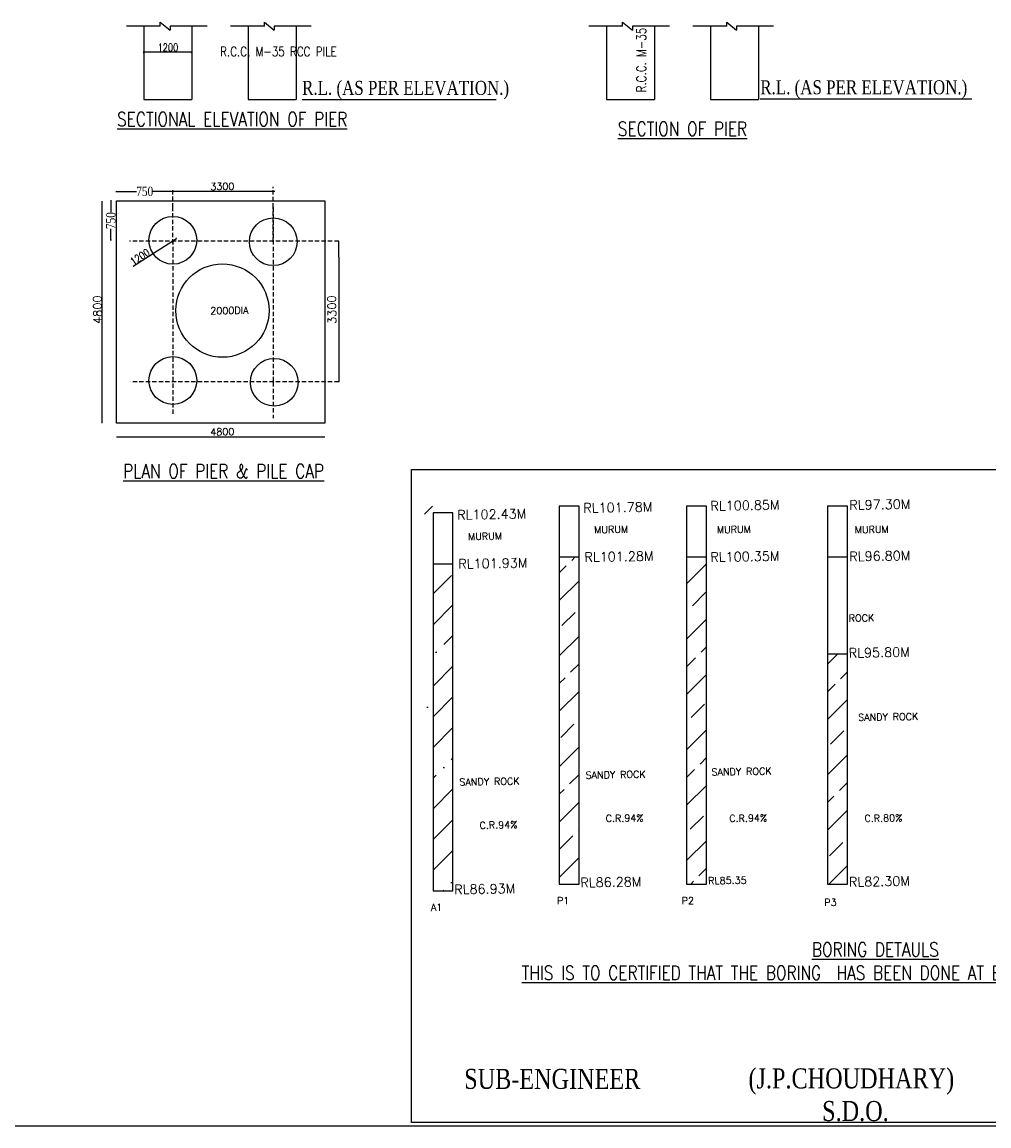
# Model space of a CAD drawing. Header units: metres. Extents: x -1840 to 884, y 14 to 537.
# Tile 5 of 10: x 572 to 714, y 164 to 326. Entities that reach past the tile are written whole.
import ezdxf

# ---------------------------------------------------------------- set-up
doc = ezdxf.new("R2010")
doc.units = ezdxf.units.M
doc.header["$LTSCALE"] = 0.1
doc.header["$PDMODE"] = 34
doc.header["$PDSIZE"] = 0.25
doc.linetypes.add('HIDDEN', pattern=[9.525, 6.35, -3.175])
doc.layers.add('TEXT', color=7, linetype='Continuous')
doc.styles.add('ROMANS', font='romans.shx', dxfattribs={"width": 0.8})
doc.styles.get("Standard").update_dxf_attribs({"font": 'times.ttf', "width": 0.8, "height": 0.6})
doc.styles.add('tEXT', font='romans.shx')
doc.dimstyles.new('1-100', dxfattribs={"dimscale": 0.8, "dimtxt": 0.2, "dimasz": 0.15, "dimexe": 0.05, "dimexo": 0.2, "dimgap": 0.1, "dimtad": 1, "dimdec": 0, "dimlfac": 1000, "dimzin": 1, "dimdsep": 46, "dimtxsty": 'ROMANS', "dimblk": 'OBLIQUE', "dimcen": 0.2, "dimadec": 0, "dimazin": 0, "dimtfac": 1, "dimtdec": 0, "dimtmove": 0, "dimatfit": 3, "dimldrblk": 'OPEN30', "dimfxl": 1, "dimarcsym": 0})
doc.dimstyles.new('Copy of A 1-100 MM', dxfattribs={"dimscale": 0.5, "dimtxt": 0.535, "dimasz": 0.2, "dimexe": 0.0125, "dimexo": 0.0625, "dimgap": 0.1, "dimtad": 0, "dimdec": 0, "dimlfac": 1000, "dimdsep": 46, "dimtxsty": 'Standard', "dimblk": 'OBLIQUE', "dimcen": 0.2, "dimadec": 0, "dimazin": 0, "dimtfac": 1, "dimtdec": 0, "dimtmove": 0, "dimatfit": 3, "dimldrblk": 'OPEN90', "dimfxl": 0.25, "dimfxlon": 1, "dimarcsym": 0})
pattern_1 = [(37.5, (505.44, 208.72), (-3.664, 112.08), [0, -88.414, 0, -98.885, 0, -94.522]), (7.5, (505.44, 208.72), (102.94, 164.16), [0, -47.697, 0, -79.69, 0, -30.538]), (327.5, (433.9, 208.72), (181.14, 0.33), [0, -29.084, 0, -104.701, 0, -136.693]), (317.5, (433.9, 208.72), (174.86, 51.05), [0, -14.542, 0, -68.638, 0, -78.526])]

# ---------------------------------------------------------------- blocks, each defined once
blk = doc.blocks.new('_Oblique')
at = {"color": 0, "linetype": 'ByBlock', "lineweight": -2}
blk.add_line((-0.5, -0.5), (0.5, 0.5), dxfattribs=at)
blk = doc.blocks.new('*D65')
at = {"color": 0, "lineweight": -2, "ltscale": 0.2, "transparency": 16777216}
blk.add_line((588.77, 289.96), (595.09, 294.02), dxfattribs=at)
at = {"layer": 'Defpoints', "color": 0, "ltscale": 0.2, "transparency": 16777216}
for p in [(595.09, 294.02), (589.17, 290.21)]:
    blk.add_point(p, dxfattribs=at)
at = {"color": 0, "lineweight": -2, "ltscale": 0.2, "transparency": 16777216, "xscale": 0.12, "yscale": 0.12, "zscale": 0.12, "rotation": 32.73673254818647}
blk.add_blockref('_Oblique', (595.09, 294.02), dxfattribs=at)
at = {"color": 0, "ltscale": 0.2, "transparency": 16777216, "insert": (589.75, 291.33), "char_height": 0.52, "attachment_point": 5, "rotation": 32.7367, "style": 'ROMANS'}
blk.add_mtext('{\\H2.1138x;1200}', dxfattribs=at)
blk = doc.blocks.new('_Open30')
at = {"color": 0, "linetype": 'ByBlock', "lineweight": -2}
for p, q in [((-1, 0.3), (0, 0)), ((0, 0), (-1, -0.3)), ((0, 0), (-1, 0))]:
    blk.add_line(p, q, dxfattribs=at)
blk = doc.blocks.new('*D67')
at = {"color": 0, "lineweight": -2, "transparency": 16777216}
for p, q in [((590.33, 321.16), (590.33, 321.4)), ((597.37, 321.16), (597.37, 321.4)), ((590.45, 321.36), (597.25, 321.36))]:
    blk.add_line(p, q, dxfattribs=at)
at = {"color": 0, "transparency": 16777216}
for points in [[(590.45, 321.38), (590.45, 321.34), (590.33, 321.36)], [(597.25, 321.38), (597.25, 321.34), (597.37, 321.36)]]:
    blk.add_solid(points, dxfattribs=at)
at = {"layer": 'Defpoints', "color": 0, "transparency": 16777216}
for p in [(597.37, 321.36), (590.33, 319.62), (597.37, 319.62)]:
    blk.add_point(p, dxfattribs=at)
at = {"color": 0, "transparency": 16777216, "insert": (593.85, 321.99), "char_height": 0.36, "attachment_point": 5, "style": 'ROMANS'}
blk.add_mtext('{\\H3.0533x;1200}', dxfattribs=at)
blk = doc.blocks.new('*D137')
at = {"color": 0, "linetype": 'ByBlock', "lineweight": -2, "transparency": 16777216}
for p, q in [((586.32, 300.8), (586.32, 300.93)), ((586.32, 300.92), (589.24, 300.92)), ((594.58, 300.92), (591.66, 300.92)), ((594.58, 300.8), (594.58, 300.93))]:
    blk.add_line(p, q, dxfattribs=at)
at = {"layer": 'Defpoints', "color": 0, "linetype": 'ByBlock', "transparency": 16777216}
for p in [(594.58, 300.92), (586.32, 299.41), (594.58, 299.53)]:
    blk.add_point(p, dxfattribs=at)
at = {"color": 0, "linetype": 'ByBlock', "lineweight": -2, "transparency": 16777216, "xscale": 0.1, "yscale": 0.1, "zscale": 0.1, "rotation": 180}
blk.add_blockref('_Oblique', (586.32, 300.92), dxfattribs=at)
at = {"color": 0, "linetype": 'ByBlock', "lineweight": -2, "transparency": 16777216, "xscale": 0.1, "yscale": 0.1, "zscale": 0.1}
blk.add_blockref('_Oblique', (594.58, 300.92), dxfattribs=at)
at = {"color": 0, "linetype": 'ByBlock', "transparency": 16777216, "insert": (590.45, 300.92), "char_height": 0.6, "attachment_point": 5}
blk.add_mtext('{\\fTimes New Roman Baltic|b0|i0|c186|p18;\\H2.29x;750}', dxfattribs=at)
blk = doc.blocks.new('_Open90')
at = {"color": 0, "linetype": 'ByBlock', "lineweight": -2}
for p, q in [((0, 0), (-1, 0)), ((-0.5, 0.5), (0, 0)), ((0, 0), (-0.5, -0.5))]:
    blk.add_line(p, q, dxfattribs=at)
blk = doc.blocks.new('*D138')
at = {"color": 0, "linetype": 'ByBlock', "lineweight": -2, "transparency": 16777216}
for p, q in [((585.61, 299.53), (585.48, 299.53)), ((585.48, 299.53), (585.48, 297.86)), ((585.48, 293.77), (585.48, 295.44)), ((585.61, 293.77), (585.48, 293.77))]:
    blk.add_line(p, q, dxfattribs=at)
at = {"layer": 'Defpoints', "color": 0, "linetype": 'ByBlock', "transparency": 16777216}
for p in [(594.57, 299.53), (585.48, 293.77), (594.57, 293.77)]:
    blk.add_point(p, dxfattribs=at)
at = {"color": 0, "linetype": 'ByBlock', "lineweight": -2, "transparency": 16777216, "xscale": 0.1, "yscale": 0.1, "zscale": 0.1}
for p, rotation in [((585.48, 299.53), 90), ((585.48, 293.77), 270)]:
    blk.add_blockref('_Oblique', p, dxfattribs=dict(at, rotation=rotation))
at = {"color": 0, "linetype": 'ByBlock', "transparency": 16777216, "insert": (585.48, 296.65), "char_height": 0.6, "attachment_point": 5, "rotation": 90}
blk.add_mtext('{\\fTimes New Roman Baltic|b0|i0|c186|p18;\\H2.29x;750}', dxfattribs=at)

msp = doc.modelspace()

# ---------------------------------------------------------------- hatches: boundary and pattern name
at = {"transparency": 33554539}
h = msp.add_hatch(dxfattribs=at)
h.set_pattern_fill('GOST_GROUND', color=0, scale=1.67174)
h.set_pattern_definition([(45, (505.444, 208.72), (23.642, 0), [33.435]), (45, (510.46, 208.72), (23.642, 0), [33.435]), (45, (515.475, 208.72), (23.642, 0), [33.435])])
h.paths.add_polyline_path([(634.301, 254.8733), (631.3959, 254.8733), (631.3959, 247.4456), (634.301, 247.4456)])
h = msp.add_hatch()
h.set_pattern_fill('AR-SAND', color=0, scale=2.290055)
h.set_pattern_definition(pattern_1)
h.paths.add_polyline_path([(634.301, 247.4456), (631.3959, 247.4456), (631.3959, 199.5748), (634.301, 199.5748)])
h = msp.add_hatch()
h.set_pattern_fill('AR-SAND', color=0, scale=2.290055)
h.set_pattern_definition(pattern_1)
h.paths.add_polyline_path([(634.301, 247.4456), (631.3959, 247.4456), (631.3959, 199.5748), (634.301, 199.5748)])
at = {"linetype": 'ByBlock', "transparency": 33554539}
h = msp.add_hatch(dxfattribs=at)
h.set_pattern_fill('JIS_STN_2.5', color=0, scale=2.290055)
h.set_pattern_definition([(45, (505.444, 208.72), (-4.04828, 4.04828), []), (45, (509.486, 208.72), (-4.04828, 4.04828), [2.74807, -1.14503])])
h.paths.add_polyline_path([(654.0249, 247.4456), (651.1199, 247.4456), (651.1199, 199.5748), (654.0249, 199.5748)])
h.paths.add_polyline_path([(672.6786, 247.4456), (669.7735, 247.4456), (669.7735, 199.5748), (672.6786, 199.5748)])
h.paths.add_polyline_path([(693.32, 233.275), (690.4149, 233.275), (690.4149, 199.5748), (693.32, 199.5748)])
h.paths.add_polyline_path([(728.9454, 233.275), (726.0403, 233.275), (726.0403, 199.5748), (728.9454, 199.5748)])
h.paths.add_polyline_path([(750.0764, 240.2172), (747.1714, 240.2172), (747.1714, 199.5748), (750.0764, 199.5748)])
at = {"linetype": 'ByBlock', "transparency": 33554613}
h = msp.add_hatch(dxfattribs=at)
h.set_pattern_fill('ANSI35', color=0)
h.paths.add_polyline_path([(635.563, 246.4447), (632.658, 246.4447), (632.658, 198.5739), (635.563, 198.5739)])

# ---------------------------------------------------------------- linework, layer by layer
at = {"ltscale": 0.2}
for p, q in [((592.7181, 325.1045), (587.7692, 325.1045)), ((590.3343, 325.1045), (590.3343, 321.3599)), ((590.3343, 324.8688), (590.3343, 314.3748)), ((592.7181, 325.1045), (592.7181, 325.6908)), ((592.7181, 325.6908), (594.1531, 324.5182)), ((599.5719, 325.1045), (594.1531, 325.1045)), ((594.1531, 325.1045), (594.1531, 324.5182)), ((597.3694, 325.1045), (597.3694, 321.3599)), ((597.3694, 324.8688), (597.3694, 314.3748)), ((607.9608, 325.1045), (603.0118, 325.1045)), ((605.577, 325.1045), (605.577, 321.3599)), ((605.577, 324.8688), (605.577, 314.3748)), ((607.9608, 325.1045), (607.9608, 325.6908)), ((607.9608, 325.6908), (609.3957, 324.5182)), ((614.8145, 325.1045), (609.3957, 325.1045)), ((609.3957, 325.1045), (609.3957, 324.5182)), ((612.612, 325.1045), (612.612, 321.3599)), ((612.612, 324.8688), (612.612, 314.3748)), ((660.4119, 325.1045), (655.463, 325.1045)), ((658.0281, 325.1045), (658.0281, 321.3599)), ((658.0281, 324.8688), (658.0281, 314.3748)), ((660.4119, 325.1045), (660.4119, 325.6908)), ((660.4119, 325.6908), (661.8469, 324.5182)), ((667.2657, 325.1045), (661.8469, 325.1045)), ((661.8469, 325.1045), (661.8469, 324.5182)), ((665.0632, 325.1045), (665.0632, 321.3599)), ((665.0632, 324.8688), (665.0632, 314.3748)), ((675.6545, 325.1045), (670.7056, 325.1045)), ((673.2707, 325.1045), (673.2707, 321.3599)), ((673.2707, 324.8688), (673.2707, 314.3748)), ((675.6545, 325.1045), (675.6545, 325.6908)), ((675.6545, 325.6908), (677.0895, 324.5182)), ((682.5083, 325.1045), (677.0895, 325.1045)), ((677.0895, 325.1045), (677.0895, 324.5182)), ((680.3058, 325.1045), (680.3058, 321.3599)), ((680.3058, 324.8688), (680.3058, 314.3748)), ((590.3343, 314.3748), (597.3694, 314.3748)), ((605.577, 314.3748), (612.612, 314.3748)), ((658.0281, 314.3748), (665.0632, 314.3748)), ((673.2707, 314.3748), (680.3058, 314.3748))]:
    msp.add_line(p, q, dxfattribs=at)
at = {"ltscale": 0.4}
for p, q in [((613.4876, 314.3748), (632.4003, 314.3748)), ((680.5546, 314.4598), (699.4673, 314.4598))]:
    msp.add_line(p, q, dxfattribs=at)
at = {"linetype": 'Continuous'}
for p, q in [((632.4003, 314.3748), (641.8821, 314.3748)), ((699.4673, 314.4598), (711.5017, 314.4598)), ((609.4987, 300.9233), (593.896, 300.9233)), ((584.1551, 299.4726), (584.1551, 267.004)), ((586.3164, 299.53), (616.8016, 299.53)), ((586.3164, 269.0448), (586.3164, 299.53)), ((616.8016, 299.53), (616.8016, 269.0448)), ((618.8591, 291.281), (618.8591, 276.0476)), ((586.3164, 266.9929), (586.3164, 269.0448)), ((616.8016, 269.0448), (616.8016, 266.9929)), ((616.8016, 266.9916), (586.3164, 266.9916)), ((586.3164, 265.0249), (616.8016, 265.0249))]:
    msp.add_line(p, q, dxfattribs=at)
at = {"linetype": 'HIDDEN'}
for p, q in [((618.8591, 293.6284), (588.2243, 293.6284)), ((618.8591, 273.0508), (588.3497, 273.0508))]:
    msp.add_line(p, q, dxfattribs=at)
at = {"color": 1, "linetype": 'Continuous'}
msp.add_line((586.3164, 269.0448), (586.3164, 269.0448), dxfattribs=at)
at = {"color": 0}
for p, q in [((651.1199, 247.4456), (654.0249, 247.4456)), ((669.7735, 247.4456), (672.6786, 247.4456)), ((690.4149, 247.4456), (693.32, 247.4456)), ((632.658, 246.4447), (635.563, 246.4447)), ((690.4149, 233.275), (693.32, 233.275))]:
    msp.add_line(p, q, dxfattribs=at)
at = {"color": 0, "linetype": 'ByBlock'}
msp.add_line((376.3865, 164.1948), (884.3962, 164.1948), dxfattribs=at)
at = {"linetype": 'HIDDEN'}
for points in [[(594.5843, 298.5619), (594.5843, 301.3126)], [(609.2634, 298.5459), (609.2634, 301.5839)], [(594.5679, 293.2819), (594.5679, 298.6565)], [(609.2634, 293.5528), (609.2634, 298.5459), (609.2634, 272.9981), (609.2634, 267.7522)], [(594.5686, 293.7688), (594.5686, 268.1852)]]:
    msp.add_lwpolyline(points, dxfattribs=at)
at = {"linetype": 'Continuous'}
for points in [[(618.8591, 291.281), (618.8591, 293.6284)], [(618.8591, 276.0476), (618.8591, 273.0508)]]:
    msp.add_lwpolyline(points, dxfattribs=at)
at = {"color": 0, "linetype": 'ByBlock'}
msp.add_lwpolyline([(629.5177, 260.2149), (780.1075, 260.2149), (780.1075, 164.6816), (629.5177, 164.6816)], close=True, dxfattribs=at)
at = {"color": 0}
for points in [[(635.563, 253.8724), (632.658, 253.8724), (632.658, 198.5739), (635.563, 198.5739)], [(654.0249, 254.8733), (651.1199, 254.8733), (651.1199, 199.5748), (654.0249, 199.5748)], [(672.6786, 254.8733), (669.7735, 254.8733), (669.7735, 199.5748), (672.6786, 199.5748)], [(693.32, 254.8733), (690.4149, 254.8733), (690.4149, 199.5748), (693.32, 199.5748)]]:
    msp.add_lwpolyline(points, close=True, dxfattribs=at)
at = {"linetype": 'Continuous'}
for centre, radius in [((594.5686, 293.7688), 3.4946), ((609.2634, 293.5528), 3.4946), ((601.8304, 283.4737), 6.8248), ((594.5686, 273.2552), 3.4946), ((609.4114, 272.9981), 3.4946)]:
    msp.add_circle(centre, radius, dxfattribs=at)

# ---------------------------------------------------------------- texts
at = {"insert": (663.1426, 320.1329), "char_height": 1.388067, "attachment_point": 5, "rotation": 90, "style": 'ROMANS'}
msp.add_mtext('R.C.C. M-35', dxfattribs=at)
at = {"insert": (610.0299, 321.3772), "char_height": 1.388067, "attachment_point": 5, "style": 'ROMANS'}
msp.add_mtext('R.C.C. M-35 RCC PILE', dxfattribs=at)
at = {"char_height": 2.051889, "width": 71.245541, "attachment_point": 7}
for insert in [(613.4876, 314.3748), (680.5546, 314.4598)]:
    msp.add_mtext('R.L. (AS PER ELEVATION.)', dxfattribs=dict(at, insert=insert))
at = {"linetype": 'Continuous', "attachment_point": 1, "style": 'tEXT'}
for s, insert, char_height, rotation in [('3300', (600.0411, 302.1358), 1.02715, 0.988456), ('4800', (582.9638, 281.506), 1.22144, 90.988456), ('2000DIA ', (600.0411, 283.9568), 1.02715, 0.988456), ('4800', (600.0411, 266.2334), 1.02715, 0.988456), ('RL100.85M ', (673.2492, 255.5897), 1.374, 0.988456), ('RL97.30M ', (693.5773, 255.716), 1.374, 0.988456), ('MURUM ', (656.2265, 251.9269), 1.02715, 0.988456), ('MURUM ', (674.1981, 251.9269), 1.02715, 0.988456), ('MURUM ', (694.3727, 251.9269), 1.02715, 0.988456), ('MURUM ', (637.7646, 250.926), 1.02715, 0.988456), ('{\\H1.3377x;RL101.93M} ', (636.3387, 247.0972), 1.027145, 0.988456), ('{\\H1.3377x;RL101.28M} ', (654.8006, 248.0981), 1.027145, 0.988456), ('RL100.35M ', (673.2347, 248.0981), 1.374, 0.988456), ('RL96.80M ', (693.5773, 248.1918), 1.374, 0.988456), ('ROCK ', (693.4906, 238.9882), 1.02715, 0.988456), ('ROCK ', (693.4906, 238.9882), 1.02715, 0.988456), ('RL95.80M ', (693.4906, 234.0763), 1.374, 0.988456), ('SANDY ROCK ', (694.876, 224.4729), 1.027145, 0.988456), ('SANDY ROCK ', (673.4056, 216.4799), 1.027145, 0.988456), ('SANDY ROCK ', (636.5083, 215.0157), 1.027145, 0.988456), ('SANDY ROCK ', (654.9702, 216.0166), 1.027145, 0.988456), ('\\pi-3.9129,l4.9401,t4.9401;C.R.94%', (638.4239, 208.669), 1.027145, 0.988456), ('\\pi-3.9129,l4.9401,t4.9401;C.R.94%', (656.8858, 209.6699), 1.027145, 0.988456), ('\\pi-3.9129,l4.9401,t4.9401;C.R.94%', (674.9758, 209.6699), 1.027145, 0.988456), ('\\pi-3.9129,l4.9401,t4.9401;C.R.80%', (694.7723, 209.6699), 1.027145, 0.988456), ('{\\H1.3377x;RL86.28M} ', (654.2024, 200.4782), 1.027145, 0.988456), ('RL85.35 ', (672.9133, 200.5687), 1.02715, 0.988456), ('RL82.30M ', (693.5157, 200.5786), 1.374, 0.988456), ('{\\H1.3377x;RL86.93M} ', (635.7405, 199.4773), 1.027145, 0.988456), ('P1', (650.7857, 197.6589), 1.02715, 0.988456), ('P2', (669.0337, 197.6589), 1.02715, 0.988456), ('P3', (689.9127, 197.4045), 1.02715, 0.988456), ('A1', (632.3238, 196.658), 1.02715, 0.988456)]:
    msp.add_mtext(s, dxfattribs=dict(at, insert=insert, char_height=char_height, rotation=rotation))
for s, insert, char_height, width, rotation in [('3300', (617.2688, 281.506), 1.22144, 4.490845, 90.988456), ('{\\H1.3377x;RL101.78M} ', (654.6336, 255.2846), 1.027145, 5.869402, 0.988456), ('{\\H1.3377x;RL102.43M} ', (636.1717, 254.2837), 1.027145, 5.869402, 0.988456)]:
    msp.add_mtext(s, dxfattribs=dict(at, insert=insert, char_height=char_height, width=width, rotation=rotation))
at = {"ltscale": 2, "char_height": 2.93127}
for s, insert, width, attachment_point in [('{\\H0.2857x;\\P\\fTimes New Roman|b0|i0|c0|p18;\\H3.50018x;(J.P.CHOUDHARY)}', (693.886, 174.0117), 30.403924, 2), ('{\\fTimes New Roman Baltic|b0|i0|c186|p18;S}UB-ENGINEER', (650.1054, 171.0575), 19.784556, 5), ('S.D.O.', (694.4838, 166.3456), 19.784556, 5)]:
    msp.add_mtext(s, dxfattribs=dict(at, insert=insert, width=width, attachment_point=attachment_point))
at = {"layer": 'TEXT', "char_height": 2.051889, "attachment_point": 5, "style": 'ROMANS'}
for s, insert, width in [('{\\LSECTIONAL ELEVATION OF PIER}', (603.2565, 311.5023), 59.305058), ('{\\LSECTION OF PIER  }', (669.167, 310.0936), 31.910536), ('{\\LPLAN OF PIER & PILE CAP}', (601.9917, 259.9919), 57.83196), ('{\\LBORING DETAULS\\PTHIS IS TO CERTIFIED THAT THE BORING  HAS BEEN DONE AT EVERY FOUNDATION LOCATIONS.}', (697.409, 188.31), 130.306415)]:
    msp.add_mtext(s, dxfattribs=dict(at, insert=insert, width=width))

# ---------------------------------------------------------------- dimensions: what is measured, and where the dimension line sits
at = {"color": 0}
dim = msp.add_linear_dim(base=(597.3694, 321.3599), p1=(590.3343, 319.6218), p2=(597.3694, 319.6218), text='{\\H3.0533x;1200}', dimstyle='1-100', override={"dimtxt": 0.45, "dimfxl": 0.25, "dimfxlon": 1}, dxfattribs=at)
dim.commit()
dim.dimension.update_dxf_attribs({"geometry": '*D67', "text_midpoint": (593.8519, 321.9895)})
at = {"color": 0, "linetype": 'ByBlock'}
dim = msp.add_linear_dim(base=(594.5843, 300.9233), p1=(586.3164, 299.41), p2=(594.5843, 299.53), text='{\\fTimes New Roman Baltic|b0|i0|c186|p18;\\H2.29x;750}', dimstyle='Copy of A 1-100 MM', dxfattribs=at)
dim.commit()
dim.dimension.update_dxf_attribs({"geometry": '*D137', "text_midpoint": (590.4503, 300.9233)})
dim = msp.add_linear_dim(base=(585.4849, 293.7688), p1=(594.5679, 299.53), p2=(594.5686, 293.7688), angle=90, text='{\\fTimes New Roman Baltic|b0|i0|c186|p18;\\H2.29x;750}', dimstyle='Copy of A 1-100 MM', dxfattribs=at)
dim.commit()
dim.dimension.update_dxf_attribs({"geometry": '*D138', "text_midpoint": (585.4849, 296.6494)})
at = {"ltscale": 0.2}
dim = msp.add_diameter_dim_2p(p1=(589.1697, 290.2126), p2=(595.0873, 294.017), text='{\\H2.1138x;1200}', dimstyle='1-100', override={"dimtxt": 0.65, "dimfxl": 0.25, "dimfxlon": 1}, dxfattribs=at)
dim.commit()
dim.dimension.update_dxf_attribs({"geometry": '*D65', "text_midpoint": (590.0871, 290.8024), "dimtype": 163})

doc.saveas('drawing.dxf')
